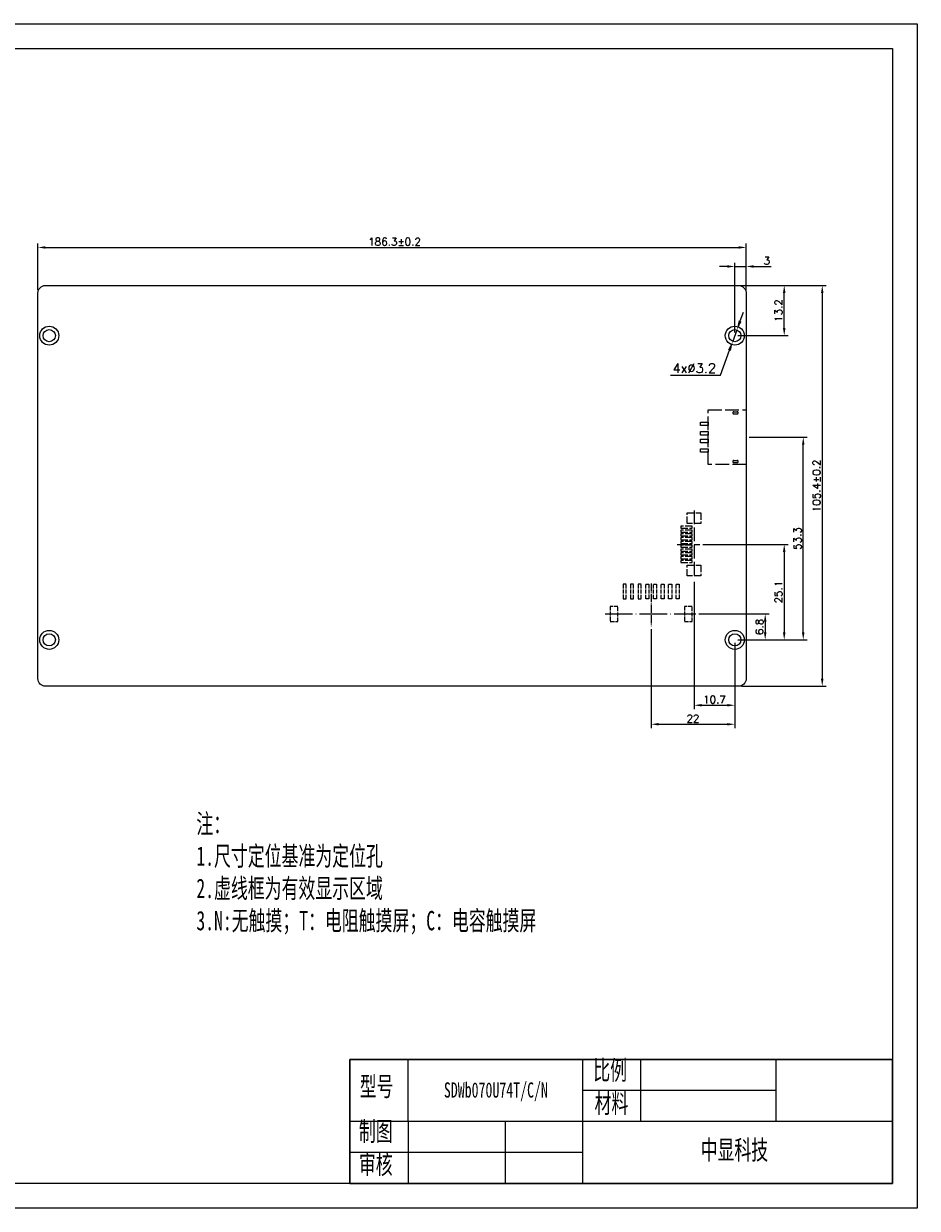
# Model space of a CAD drawing. Header units: millimetres. Extents: x 2857 to 3363, y -5460 to -5148.
# Tile 2 of 2: x 3128 to 3363, y -5460 to -5148. Entities that reach past the tile are written whole.
import ezdxf

# ---------------------------------------------------------------- set-up
doc = ezdxf.new("R2010")
doc.units = ezdxf.units.MM
doc.header["$LTSCALE"] = 0.3
doc.linetypes.add('ACAD_ISO02W100', pattern=[15, 12, -3])
doc.linetypes.add('ACAD_ISO04W100', pattern=[30, 24, -3, 0, -3])
doc.layers.get('0').update_dxf_attribs({"lineweight": 18})
for name, color, linetype, lineweight in [('thick', 7, 'Continuous', 30), ('thin', 7, 'Continuous', 18), ('虚线', 7, 'ACAD_ISO02W100', 18)]:
    doc.layers.add(name, color=color, linetype=linetype, lineweight=lineweight)
doc.styles.get("Standard").update_dxf_attribs({"font": 'txt.shx', "bigfont": 'gbcbig.shx'})
doc.styles.add('机械字体', font='txt', dxfattribs={"width": 0.67})
doc.dimstyles.new('ISO-25', dxfattribs={"dimtxt": 2.5, "dimasz": 2.5, "dimexe": 1.25, "dimexo": 1, "dimtad": 1, "dimdec": 1, "dimdsep": 46, "dimtxsty": 'Standard', "dimcen": 2.5, "dimdle": 5, "dimadec": 0, "dimazin": 0, "dimtfac": 1, "dimtdec": 1, "dimtmove": 0, "dimatfit": 3, "dimfxl": 0, "dimarcsym": 0})
doc.dimstyles.new('副本ISO-25', dxfattribs={"dimtxt": 2.5, "dimasz": 2.5, "dimexe": 1.25, "dimexo": 0.625, "dimtad": 1, "dimtoh": 1, "dimdsep": 46, "dimtxsty": 'Standard', "dimcen": 2.5, "dimdle": 5, "dimadec": 0, "dimazin": 0, "dimtfac": 1, "dimtmove": 0, "dimatfit": 3, "dimfxl": 0, "dimtolj": 1, "dimarcsym": 0})

# ---------------------------------------------------------------- blocks, each defined once
blk = doc.blocks.new('SDWe070T77图框')
at = {"lineweight": 0}
for points in [[(2857.3, -5148.14), (3362.66, -5148.14), (3362.66, -5459.68), (2857.3, -5459.68)], [(3356.16, -5453.18), (2863.8, -5453.18), (2863.8, -5154.64), (3356.16, -5154.64)], [(2863.8, -5154.64), (3356.16, -5154.64), (3356.16, -5453.18), (2863.8, -5453.18)]]:
    blk.add_lwpolyline(points, close=True, dxfattribs=at)
blk = doc.blocks.new('*X17')
at = {"lineweight": 0}
for points in [[(3332.32, -5258.88), (3332.99, -5258.88), (3332.66, -5256.88)], [(3332.32, -5308.18), (3332.99, -5308.18), (3332.66, -5310.18)]]:
    blk.add_hatch(color=0, dxfattribs=at).paths.add_polyline_path(points, flags=0)
at = {"color": 0, "linetype": 'Continuous', "lineweight": -2}
for p, q in [((3318.46, -5256.88), (3333.66, -5256.88)), ((3332.66, -5308.18), (3332.66, -5258.88)), ((3315.46, -5310.18), (3333.66, -5310.18))]:
    blk.add_line(p, q, dxfattribs=at)
at = {"color": 0, "lineweight": 0, "insert": (3331.16, -5283.53), "char_height": 2, "width": 18.2857, "attachment_point": 5, "rotation": 90}
blk.add_mtext('53.3', dxfattribs=at)
blk = doc.blocks.new('*X18')
at = {"lineweight": 0}
for points in [[(3315.67, -5226.18), (3316.45, -5226.47), (3315.2, -5228.67)], [(3312.87, -5233.89), (3313.65, -5234.17), (3314.11, -5231.68)]]:
    blk.add_hatch(color=0, dxfattribs=at).paths.add_polyline_path(points, flags=0)
at = {"color": 0, "lineweight": -2}
for p, q in [((3316.06, -5226.32), (3316.91, -5223.97)), ((3315.2, -5228.67), (3314.11, -5231.68)), ((3310.88, -5240.6), (3313.26, -5234.03)), ((3297.75, -5240.6), (3310.88, -5240.6))]:
    blk.add_line(p, q, dxfattribs=at)
at = {"color": 0, "lineweight": 0, "insert": (3304, -5238.73), "char_height": 2.5, "width": 35.7143, "attachment_point": 5}
blk.add_mtext('4x%%C3.2', dxfattribs=at)
blk = doc.blocks.new('*X25')
at = {"lineweight": 0}
for points in [[(3133.36, -5206.65), (3133.36, -5207.31), (3131.36, -5206.98)], [(3315.66, -5206.65), (3315.66, -5207.31), (3317.66, -5206.98)]]:
    blk.add_hatch(color=0, dxfattribs=at).paths.add_polyline_path(points, flags=0)
at = {"color": 0, "linetype": 'Continuous', "lineweight": -2}
for p, q in [((3131.36, -5218.18), (3131.36, -5205.98)), ((3133.36, -5206.98), (3315.66, -5206.98)), ((3317.66, -5218.18), (3317.66, -5205.98))]:
    blk.add_line(p, q, dxfattribs=at)
at = {"color": 0, "lineweight": 0, "insert": (3225.17, -5205.48), "char_height": 2, "width": 44.8571, "attachment_point": 5}
blk.add_mtext('186.3%%P0.2', dxfattribs=at)
blk = doc.blocks.new('*X26')
at = {"lineweight": 0}
for points in [[(3337.32, -5218.98), (3337.99, -5218.98), (3337.66, -5216.98)], [(3337.32, -5320.38), (3337.99, -5320.38), (3337.66, -5322.38)]]:
    blk.add_hatch(color=0, dxfattribs=at).paths.add_polyline_path(points, flags=0)
at = {"color": 0, "linetype": 'Continuous', "lineweight": -2}
for p, q in [((3316.46, -5216.98), (3338.66, -5216.98)), ((3337.66, -5218.98), (3337.66, -5320.38)), ((3316.46, -5322.38), (3338.66, -5322.38))]:
    blk.add_line(p, q, dxfattribs=at)
at = {"color": 0, "lineweight": 0, "insert": (3336.16, -5269.68), "char_height": 2, "width": 44.8571, "attachment_point": 5, "rotation": 90}
blk.add_mtext('105.4%%P0.2', dxfattribs=at)
blk = doc.blocks.new('*X27')
at = {"lineweight": 0}
for points in [[(3327.32, -5218.98), (3327.99, -5218.98), (3327.66, -5216.98)], [(3327.32, -5228.18), (3327.99, -5228.18), (3327.66, -5230.18)]]:
    blk.add_hatch(color=0, dxfattribs=at).paths.add_polyline_path(points, flags=0)
at = {"color": 0, "linetype": 'Continuous', "lineweight": -2}
for p, q in [((3315.46, -5216.98), (3328.66, -5216.98)), ((3327.66, -5228.18), (3327.66, -5218.98)), ((3315.46, -5230.18), (3328.66, -5230.18))]:
    blk.add_line(p, q, dxfattribs=at)
at = {"color": 0, "lineweight": 0, "insert": (3326.16, -5223.58), "char_height": 2, "width": 17.4286, "attachment_point": 5, "rotation": 90}
blk.add_mtext('13.2', dxfattribs=at)
blk = doc.blocks.new('*X28')
at = {"lineweight": 0}
for points in [[(3312.66, -5211.65), (3312.66, -5212.32), (3314.66, -5211.99)], [(3319.66, -5211.65), (3319.66, -5212.32), (3317.66, -5211.99)]]:
    blk.add_hatch(color=0, dxfattribs=at).paths.add_polyline_path(points, flags=0)
at = {"color": 0, "linetype": 'Continuous', "lineweight": -2}
for p, q in [((3312.66, -5211.99), (3310.66, -5211.99)), ((3314.66, -5229.38), (3314.66, -5210.99)), ((3314.66, -5211.99), (3317.66, -5211.99)), ((3317.66, -5216.18), (3317.66, -5210.99)), ((3319.66, -5211.99), (3324.26, -5211.99))]:
    blk.add_line(p, q, dxfattribs=at)
at = {"color": 0, "lineweight": 0, "insert": (3323.09, -5210.49), "char_height": 2, "width": 4, "attachment_point": 5}
blk.add_mtext('3', dxfattribs=at)
blk = doc.blocks.new('2.0-8')
at = {"linetype": 'ACAD_ISO04W100', "lineweight": 0, "ltscale": 0.3}
blk.add_line((1, 8.06), (1, -3.19), dxfattribs=at)
at = {"linetype": 'ACAD_ISO04W100', "lineweight": 0}
blk.add_line((-11.13, 0), (12.76, 0), dxfattribs=at)
at = {"layer": '虚线', "linetype": 'ACAD_ISO02W100', "lineweight": 0, "ltscale": 0.3}
for p, q in [((-6.4, 7.8), (-6.4, 4)), ((-5.6, 7.8), (-6.4, 7.8)), ((-5.6, 4), (-5.6, 7.8)), ((-4.4, 7.8), (-4.4, 4)), ((-3.6, 7.8), (-4.4, 7.8)), ((-3.6, 4), (-3.6, 7.8)), ((-2.4, 7.8), (-2.4, 4)), ((-1.6, 7.8), (-2.4, 7.8)), ((-1.6, 4), (-1.6, 7.8)), ((-0.4, 7.8), (0.4, 7.8)), ((-0.4, 4), (-0.4, 7.8)), ((0.4, 7.8), (0.4, 4)), ((1.6, 7.8), (2.4, 7.8)), ((1.6, 4), (1.6, 7.8)), ((2.4, 7.8), (2.4, 4)), ((3.6, 4), (3.6, 7.8)), ((3.6, 7.8), (4.4, 7.8)), ((4.4, 7.8), (4.4, 4)), ((5.6, 4), (5.6, 7.8)), ((5.6, 7.8), (6.4, 7.8)), ((6.4, 7.8), (6.4, 4)), ((7.6, 4), (7.6, 7.8)), ((7.6, 7.8), (8.4, 7.8)), ((8.4, 7.8), (8.4, 4)), ((-6.4, 4), (-5.6, 4)), ((-4.4, 4), (-3.6, 4)), ((-2.4, 4), (-1.6, 4)), ((0.4, 4), (-0.4, 4)), ((2.4, 4), (1.6, 4)), ((4.4, 4), (3.6, 4)), ((6.4, 4), (5.6, 4)), ((8.4, 4), (7.6, 4)), ((-7.75, 2), (-9.75, 2)), ((-9.75, 2), (-9.75, -2)), ((-7.75, -2), (-7.75, 2)), ((9.75, 2), (9.75, -2)), ((11.75, 2), (9.75, 2)), ((11.75, -2), (11.75, 2)), ((-9.75, -2), (-7.75, -2))]:
    blk.add_line(p, q, dxfattribs=at)
at = {"layer": '虚线', "lineweight": 0, "ltscale": 0.3}
blk.add_line((9.75, -2), (11.75, -2), dxfattribs=at)
blk = doc.blocks.new('*X33')
at = {"lineweight": 0}
for points in [[(3294.66, -5332.05), (3294.66, -5332.71), (3292.66, -5332.38)], [(3312.66, -5332.05), (3312.66, -5332.71), (3314.66, -5332.38)]]:
    blk.add_hatch(color=0, dxfattribs=at).paths.add_polyline_path(points, flags=0)
at = {"color": 0, "linetype": 'Continuous', "lineweight": -2}
for p, q in [((3292.66, -5307.37), (3292.66, -5333.38)), ((3314.66, -5310.98), (3314.66, -5333.38)), ((3294.66, -5332.38), (3312.66, -5332.38))]:
    blk.add_line(p, q, dxfattribs=at)
at = {"color": 0, "lineweight": 0, "insert": (3303.66, -5330.88), "char_height": 2, "width": 9.7143, "attachment_point": 5}
blk.add_mtext('22', dxfattribs=at)
blk = doc.blocks.new('*X34')
at = {"lineweight": 0}
for points in [[(3322.32, -5305.38), (3322.99, -5305.38), (3322.66, -5303.38)], [(3322.32, -5308.18), (3322.99, -5308.18), (3322.66, -5310.18)]]:
    blk.add_hatch(color=0, dxfattribs=at).paths.add_polyline_path(points, flags=0)
at = {"color": 0, "linetype": 'Continuous', "lineweight": -2}
for p, q in [((3305.22, -5303.38), (3323.66, -5303.38)), ((3322.66, -5305.38), (3322.66, -5308.18)), ((3315.46, -5310.18), (3323.66, -5310.18))]:
    blk.add_line(p, q, dxfattribs=at)
at = {"color": 0, "lineweight": 0, "insert": (3321.16, -5306.78), "char_height": 2, "width": 12.2857, "attachment_point": 5, "rotation": 90}
blk.add_mtext('6.8', dxfattribs=at)
blk = doc.blocks.new('10')
at = {"layer": '虚线', "lineweight": 0}
for p, q in [((0, 4.45), (0, -1.49)), ((8.91, 0), (-9.07, 0))]:
    blk.add_line(p, q, dxfattribs=at)
at = {"layer": '虚线', "lineweight": 0, "ltscale": 0.5}
for points in [[(-4.22, 3.45), (-4.77, 3.45), (-4.77, 0.55), (-4.22, 0.55)], [(-3.22, 3.45), (-3.77, 3.45), (-3.77, 0.55), (-3.22, 0.55)], [(-2.22, 3.45), (-2.77, 3.45), (-2.77, 0.55), (-2.22, 0.55)], [(-1.22, 3.45), (-1.77, 3.45), (-1.77, 0.55), (-1.22, 0.55)], [(-0.22, 3.45), (-0.77, 3.45), (-0.77, 0.55), (-0.22, 0.55)], [(0.78, 3.45), (0.23, 3.45), (0.23, 0.55), (0.78, 0.55)], [(1.78, 3.45), (1.23, 3.45), (1.23, 0.55), (1.78, 0.55)], [(2.78, 3.45), (2.23, 3.45), (2.23, 0.55), (2.78, 0.55)], [(3.78, 3.45), (3.23, 3.45), (3.23, 0.55), (3.78, 0.55)], [(4.78, 3.45), (4.23, 3.45), (4.23, 0.55), (4.78, 0.55)], [(-8.3, 1.8), (-5.5, 1.8), (-5.5, -1.8), (-8.3, -1.8)], [(5.5, 1.8), (8.3, 1.8), (8.3, -1.8), (5.5, -1.8)]]:
    blk.add_lwpolyline(points, close=True, dxfattribs=at)
blk = doc.blocks.new('*X36')
at = {"lineweight": 0}
for points in [[(3327.32, -5287.08), (3327.99, -5287.08), (3327.66, -5285.08)], [(3327.32, -5308.18), (3327.99, -5308.18), (3327.66, -5310.18)]]:
    blk.add_hatch(color=0, dxfattribs=at).paths.add_polyline_path(points, flags=0)
at = {"color": 0, "linetype": 'Continuous', "lineweight": -2}
for p, q in [((3306.25, -5285.08), (3328.66, -5285.08)), ((3327.66, -5287.08), (3327.66, -5308.18)), ((3315.46, -5310.18), (3328.66, -5310.18))]:
    blk.add_line(p, q, dxfattribs=at)
at = {"color": 0, "lineweight": 0, "insert": (3326.16, -5297.63), "char_height": 2, "width": 16.5714, "attachment_point": 5, "rotation": 90}
blk.add_mtext('25.1', dxfattribs=at)
blk = doc.blocks.new('*X37')
at = {"lineweight": 0}
for points in [[(3305.96, -5327.05), (3305.96, -5327.71), (3303.96, -5327.38)], [(3312.66, -5327.05), (3312.66, -5327.71), (3314.66, -5327.38)]]:
    blk.add_hatch(color=0, dxfattribs=at).paths.add_polyline_path(points, flags=0)
at = {"color": 0, "linetype": 'Continuous', "lineweight": -2}
for p, q in [((3303.96, -5294.95), (3303.96, -5328.38)), ((3314.66, -5310.98), (3314.66, -5328.38)), ((3305.96, -5327.38), (3312.66, -5327.38))]:
    blk.add_line(p, q, dxfattribs=at)
at = {"color": 0, "lineweight": 0, "insert": (3309.31, -5325.88), "char_height": 2, "width": 17.4286, "attachment_point": 5}
blk.add_mtext('10.7', dxfattribs=at)
blk = doc.blocks.new('usb4')
at = {"layer": '虚线', "lineweight": 0}
for p, q in [((5492.02, -1468.15), (5492.87, -1468.15)), ((5492.02, -1468.75), (5492.87, -1468.75)), ((5492.02, -1480.95), (5492.87, -1480.95)), ((5492.02, -1481.55), (5492.87, -1481.55))]:
    blk.add_line(p, q, dxfattribs=at)
for points in [[(5485.24, -1467.7), (5495.24, -1467.7), (5495.24, -1482), (5485.24, -1482)], [(5483.24, -1470.9), (5485.24, -1470.9), (5485.24, -1471.8), (5483.24, -1471.8)], [(5483.24, -1473.4), (5485.24, -1473.4), (5485.24, -1474.3), (5483.24, -1474.3)], [(5483.24, -1475.4), (5485.24, -1475.4), (5485.24, -1476.3), (5483.24, -1476.3)], [(5483.24, -1477.9), (5485.24, -1477.9), (5485.24, -1478.8), (5483.24, -1478.8)]]:
    blk.add_lwpolyline(points, close=True, dxfattribs=at)
for centre, start, end in [((5492.02, -1468.45), 90, 270), ((5492.87, -1468.45), 270, 90), ((5492.02, -1481.25), 90, 270), ((5492.87, -1481.25), 270, 90)]:
    blk.add_arc(centre, 0.3, start, end, dxfattribs=at)

msp = doc.modelspace()

# ---------------------------------------------------------------- linework, layer by layer
msp.add_line((3213.443, -5420.557), (3213.443, -5453.178))
at = {"lineweight": 0}
msp.add_line((3228.734, -5436.867), (3228.734, -5420.557), dxfattribs=at)
msp.add_lwpolyline([(3315.658, -5322.378), (3133.358, -5322.378, -0.4142136), (3131.358, -5320.378), (3131.358, -5218.978, -0.4142136), (3133.358, -5216.978), (3315.658, -5216.978, -0.4142136), (3317.658, -5218.978), (3317.658, -5320.378, -0.4142136)], format="xyb", close=True, dxfattribs=at)
for centre, radius in [((3134.358, -5230.178), 2.5), ((3134.358, -5230.178), 1.6), ((3314.658, -5230.178), 2.5), ((3314.658, -5230.178), 1.6), ((3134.358, -5310.178), 2.5), ((3134.358, -5310.178), 1.6), ((3314.658, -5310.178), 2.5), ((3314.658, -5310.178), 1.6)]:
    msp.add_circle(centre, radius, dxfattribs=at)
at = {"layer": 'thick'}
for p, q in [((3356.161, -5420.557), (3213.443, -5420.557)), ((3213.443, -5420.557), (3213.443, -5453.178)), ((3213.443, -5420.557), (3213.443, -5453.178)), ((3356.161, -5453.178), (3356.161, -5420.557)), ((3213.443, -5453.178), (3356.161, -5453.178))]:
    msp.add_line(p, q, dxfattribs=at)
at = {"layer": 'thin'}
for p, q in [((3274.608, -5420.557), (3274.608, -5453.178)), ((3289.899, -5420.557), (3289.899, -5436.867)), ((3325.578, -5436.867), (3325.578, -5420.557)), ((3325.578, -5428.712), (3274.608, -5428.712)), ((3356.161, -5436.867), (3213.443, -5436.867)), ((3228.734, -5436.867), (3228.734, -5453.178)), ((3254.22, -5436.867), (3254.22, -5453.178)), ((3274.608, -5445.022), (3213.443, -5445.022))]:
    msp.add_line(p, q, dxfattribs=at)

# ---------------------------------------------------------------- block references
at = {"lineweight": 0}
for name, p in [('SDWe070T77图框', (0, 0)), ('2.0-8', (3291.658, -5303.378))]:
    msp.add_blockref(name, p, dxfattribs=at)
at = {"lineweight": 0, "rotation": 90}
msp.add_blockref('10', (3303.958, -5285.078), dxfattribs=at)
at = {"layer": '虚线', "lineweight": 0}
msp.add_blockref('usb4', (-2177.582, -3782.026), dxfattribs=at)

# ---------------------------------------------------------------- texts
at = {"layer": 'thick', "attachment_point": 1, "style": '机械字体'}
for s, insert, char_height, width in [('注：\\P1.尺寸定位基准为定位孔\\P2.虚线框为有效显示区域\\P3.N:无触摸；T：电阻触摸屏；C：电容触摸屏', (3173.049, -5355.98), 5.09707, 122.19796), ('比例', (3277.444, -5420.795), 5.0971, 12.94837), ('型号', (3216.013, -5425.082), 5.0971, 12.94837), ('SDWb070U74T/C/N', (3238.144, -5426.558), 4, 28.39311), ('材料', (3277.78, -5429.501), 5.0971, 12.94837), ('制图', (3215.786, -5436.867), 5.0971, 12.94837), ('中显科技', (3305.675, -5441.765), 5.0971, 28.36201), ('审核', (3215.786, -5445.573), 5.0971, 12.94837)]:
    msp.add_mtext(s, dxfattribs=dict(at, insert=insert, char_height=char_height, width=width))

# ---------------------------------------------------------------- dimensions: what is measured, and where the dimension line sits
at = {"lineweight": 0}
for base, p1, p2, text, picture, middle in [((3317.658, -5206.978), (3131.358, -5218.978), (3317.658, -5218.978), '186.3%%P0.2', '*X25', (3225.166, -5206.978)), ((3317.658, -5211.986), (3314.658, -5230.178), (3317.658, -5216.978), '3', '*X28', (3323.094, -5211.986))]:
    dim = msp.add_linear_dim(base=base, p1=p1, p2=p2, text=text, dimstyle='ISO-25', override={"dimscale": 0.8, "dimsah": 1, "dimtolj": 1, "dimarcsym": 1}, dxfattribs=at)
    dim.commit()
    dim.dimension.update_dxf_attribs({"geometry": picture, "text_midpoint": middle, "dimtype": 160})
dim = msp.add_linear_dim(base=(3327.658, -5216.978), p1=(3314.658, -5230.178), p2=(3314.658, -5216.978), angle=90, text='13.2', dimstyle='ISO-25', override={"dimscale": 0.8, "dimsah": 1, "dimtolj": 1, "dimarcsym": 1}, dxfattribs=at)
dim.commit()
dim.dimension.update_dxf_attribs({"geometry": '*X27', "text_midpoint": (3327.658, -5223.578)})
for base, p1, p2, text, picture, middle in [((3337.658, -5322.378), (3315.658, -5216.978), (3315.658, -5322.378), '105.4%%P0.2', '*X26', (3337.658, -5269.678)), ((3332.658, -5256.878), (3314.658, -5310.178), (3317.658, -5256.878), '53.3', '*X17', (3332.658, -5283.528)), ((3327.658, -5310.178), (3305.45, -5285.078), (3314.658, -5310.178), '25.1', '*X36', (3327.658, -5297.628)), ((3322.658, -5310.178), (3304.421, -5303.378), (3314.658, -5310.178), '6.8', '*X34', (3322.658, -5306.778))]:
    dim = msp.add_linear_dim(base=base, p1=p1, p2=p2, angle=90, text=text, dimstyle='ISO-25', override={"dimscale": 0.8, "dimsah": 1, "dimtolj": 1, "dimarcsym": 1}, dxfattribs=at)
    dim.commit()
    dim.dimension.update_dxf_attribs({"geometry": picture, "text_midpoint": middle, "dimtype": 160})
dim = msp.add_diameter_dim_2p(p1=(3315.204, -5228.674), p2=(3314.113, -5231.682), text='4x%%C3.2', dimstyle='副本ISO-25', override={"dimpost": '%%C<>', "dimsah": 1}, dxfattribs=at)
dim.commit()
dim.dimension.update_dxf_attribs({"geometry": '*X18', "text_midpoint": (3310.876, -5240.601), "dimtype": 163})
for base, p1, text, picture, middle in [((3314.658, -5327.378), (3303.958, -5294.148), '10.7', '*X37', (3309.308, -5327.378)), ((3314.658, -5332.378), (3292.658, -5306.572), '22', '*X33', (3303.658, -5332.378))]:
    dim = msp.add_linear_dim(base=base, p1=p1, p2=(3314.658, -5310.178), text=text, dimstyle='ISO-25', override={"dimscale": 0.8, "dimsah": 1, "dimtolj": 1, "dimarcsym": 1}, dxfattribs=at)
    dim.commit()
    dim.dimension.update_dxf_attribs({"geometry": picture, "text_midpoint": middle})

doc.saveas('drawing.dxf')
